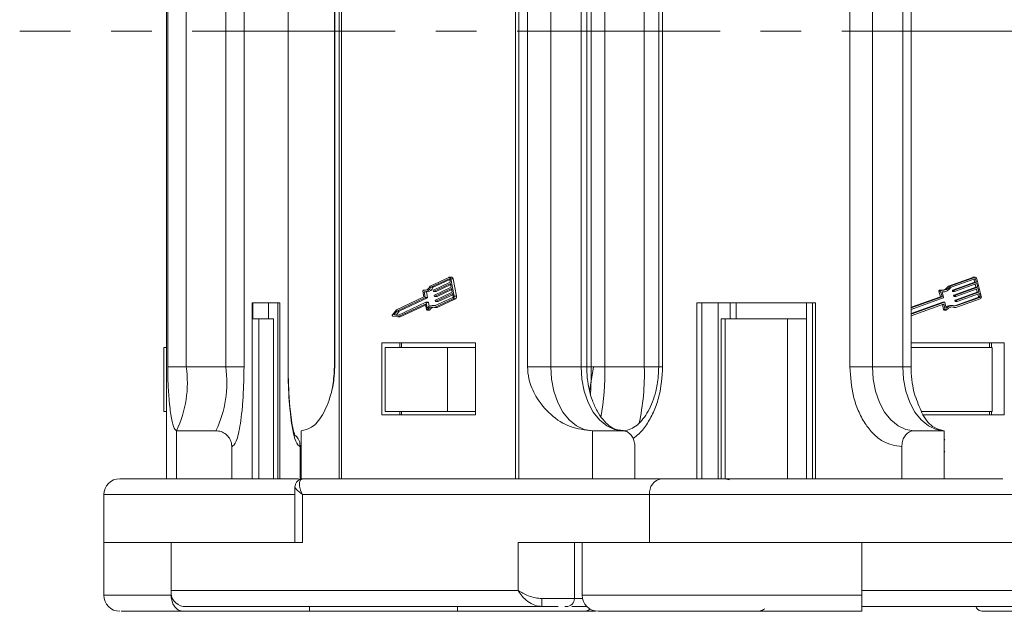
# Model space of a CAD drawing. Header units: millimetres. Extents: x 3144 to 4067, y -174 to 478.
# Tile 3 of 39: x 3441 to 3503, y -9 to 28. Entities that reach past the tile are written whole.
import ezdxf

# ---------------------------------------------------------------- set-up
doc = ezdxf.new("R2010")
doc.units = ezdxf.units.MM
doc.linetypes.add('CENTERX2', pattern=[20.32, 12.7, -2.54, 2.54, -2.54])

msp = doc.modelspace()

# ---------------------------------------------------------------- linework, layer by layer
at = {"color": 7, "linetype": 'Continuous', "lineweight": 15}
for p, q in [((3450.117, 55.1), (3450.117, 27.1)), ((3450.124, 27.1), (3450.124, 55.1)), ((3460.932, 55.1), (3460.932, 27.1)), ((3461.077, 27.1), (3461.077, 55.1)), ((3471.966, 55.1), (3471.966, 27.1)), ((3472.164, 27.1), (3472.164, 55.1)), ((3450.197, 48.1), (3450.197, 27.1)), ((3451.361, 27.1), (3451.361, 48.1)), ((3453.832, 48.1), (3453.832, 27.1)), ((3454.973, 27.1), (3454.973, 48.1)), ((3457.727, 48.1), (3457.727, 27.1)), ((3457.739, 27.1), (3457.739, 48.1)), ((3460.629, 48.1), (3460.629, 27.1)), ((3460.652, 27.1), (3460.652, 48.1)), ((3472.706, 48.1), (3472.706, 27.1)), ((3474.168, 27.1), (3474.168, 48.1)), ((3476.066, 48.1), (3476.066, 27.1)), ((3476.415, 27.1), (3476.415, 48.1)), ((3476.702, 48.1), (3476.702, 27.1)), ((3477.549, 27.1), (3477.549, 48.1)), ((3480.02, 48.1), (3480.02, 27.1)), ((3480.924, 48.1), (3480.924, 27.1)), ((3481.165, 27.1), (3481.165, 48.1)), ((3492.879, 48.1), (3492.879, 27.1)), ((3494.289, 27.1), (3494.289, 48.1)), ((3496.187, 48.1), (3496.187, 27.1)), ((3496.711, 27.1), (3496.711, 48.1)), ((3450.117, 27.1), (3450.117, -0.9)), ((3450.124, -0.9), (3450.124, 27.1)), ((3450.197, 27.1), (3450.197, 6.1)), ((3451.361, 6.1), (3451.361, 27.1)), ((3453.832, 27.1), (3453.832, 6.1)), ((3454.973, 6.1), (3454.973, 27.1)), ((3457.727, 27.1), (3457.727, 6.1)), ((3457.739, 6.1), (3457.739, 27.1)), ((3460.629, 27.1), (3460.629, 6.1)), ((3460.652, 6.1), (3460.652, 27.1)), ((3460.932, 27.1), (3460.932, -0.9)), ((3461.077, -0.9), (3461.077, 27.1)), ((3471.966, 27.1), (3471.966, -0.9)), ((3472.164, -0.9), (3472.164, 27.1)), ((3472.706, 27.1), (3472.706, 6.1)), ((3474.168, 6.1), (3474.168, 27.1)), ((3476.066, 27.1), (3476.066, 6.1)), ((3476.415, 6.1), (3476.415, 27.1)), ((3476.702, 27.1), (3476.702, 6.1)), ((3477.549, 6.1), (3477.549, 27.1)), ((3480.02, 27.1), (3480.02, 6.1)), ((3480.924, 27.1), (3480.924, 6.1)), ((3481.165, 6.1), (3481.165, 27.1)), ((3492.879, 27.1), (3492.879, 6.1)), ((3494.289, 6.1), (3494.289, 27.1)), ((3496.187, 27.1), (3496.187, 6.1)), ((3496.711, 6.1), (3496.711, 27.1)), ((3467.968, 11.707), (3467.816, 11.707)), ((3500.713, 11.707), (3500.608, 11.707)), ((3467.79, 11.701), (3466.63, 11.158)), ((3467.808, 11.611), (3466.666, 11.077)), ((3466.818, 11.077), (3467.85, 11.559)), ((3466.821, 10.904), (3467.881, 11.4)), ((3467.899, 11.31), (3466.839, 10.814)), ((3466.991, 10.814), (3467.912, 11.245)), ((3467.825, 11.611), (3467.808, 11.611)), ((3467.881, 11.4), (3467.846, 11.579)), ((3467.944, 11.085), (3467.899, 11.31)), ((3468.118, 10.528), (3467.904, 11.607)), ((3467.904, 11.607), (3468.056, 11.607)), ((3468.27, 10.528), (3468.056, 11.607)), ((3500.573, 11.701), (3499.058, 11.158)), ((3499.058, 11.158), (3499.163, 11.158)), ((3500.678, 11.701), (3499.163, 11.158)), ((3500.701, 11.611), (3499.21, 11.077)), ((3500.692, 11.4), (3499.308, 10.904)), ((3499.413, 10.904), (3500.798, 11.4)), ((3500.821, 11.31), (3499.437, 10.814)), ((3500.573, 11.701), (3500.678, 11.701)), ((3500.646, 11.579), (3500.692, 11.4)), ((3500.751, 11.579), (3500.646, 11.579)), ((3500.692, 11.4), (3500.798, 11.4)), ((3500.725, 11.275), (3500.774, 11.085)), ((3500.798, 11.4), (3500.751, 11.579)), ((3500.879, 11.085), (3500.821, 11.31)), ((3501.107, 10.528), (3500.828, 11.607)), ((3466.235, 10.482), (3464.505, 9.673)), ((3466.167, 10.83), (3466.235, 10.482)), ((3466.338, 10.891), (3466.196, 10.891)), ((3466.2, 10.89), (3466.336, 10.89)), ((3466.238, 10.79), (3466.307, 10.442)), ((3466.268, 10.788), (3466.42, 10.788)), ((3466.459, 10.442), (3466.391, 10.788)), ((3466.818, 11.077), (3466.666, 11.077)), ((3466.82, 10.829), (3466.811, 10.874)), ((3466.834, 10.813), (3466.986, 10.813)), ((3466.991, 10.814), (3466.839, 10.814)), ((3466.882, 10.515), (3466.873, 10.56)), ((3466.883, 10.589), (3467.944, 11.085)), ((3466.897, 10.498), (3467.049, 10.498)), ((3467.961, 10.995), (3466.901, 10.499)), ((3467.053, 10.499), (3466.901, 10.499)), ((3466.946, 10.275), (3468.006, 10.77)), ((3468.024, 10.681), (3466.964, 10.185)), ((3467.053, 10.499), (3467.974, 10.93)), ((3467.115, 10.185), (3468.037, 10.616)), ((3468.006, 10.77), (3467.961, 10.995)), ((3468.059, 10.501), (3468.024, 10.681)), ((3468.27, 10.528), (3468.118, 10.528)), ((3498.543, 10.482), (3496.711, 9.826)), ((3498.648, 10.482), (3496.711, 9.789)), ((3498.453, 10.83), (3498.543, 10.482)), ((3498.453, 10.83), (3498.558, 10.83)), ((3498.597, 10.891), (3498.491, 10.891)), ((3498.543, 10.482), (3498.648, 10.482)), ((3498.558, 10.83), (3498.648, 10.482)), ((3498.652, 10.79), (3498.742, 10.442)), ((3498.653, 10.788), (3498.691, 10.788)), ((3499.295, 10.874), (3499.306, 10.829)), ((3499.295, 10.874), (3499.4, 10.874)), ((3499.306, 10.829), (3499.412, 10.829)), ((3499.308, 10.904), (3499.413, 10.904)), ((3499.325, 10.813), (3499.431, 10.813)), ((3499.376, 10.56), (3499.388, 10.515)), ((3499.376, 10.56), (3499.481, 10.56)), ((3499.388, 10.515), (3499.493, 10.515)), ((3500.774, 11.085), (3499.389, 10.589)), ((3499.495, 10.589), (3499.389, 10.589)), ((3499.412, 10.829), (3499.4, 10.874)), ((3499.407, 10.498), (3499.512, 10.498)), ((3500.855, 10.77), (3499.471, 10.275)), ((3499.493, 10.515), (3499.481, 10.56)), ((3499.495, 10.589), (3500.879, 11.085)), ((3500.902, 10.995), (3499.518, 10.499)), ((3499.576, 10.275), (3500.961, 10.77)), ((3500.984, 10.681), (3499.599, 10.185)), ((3500.774, 11.085), (3500.879, 11.085)), ((3500.806, 10.961), (3500.855, 10.77)), ((3500.855, 10.77), (3500.961, 10.77)), ((3500.887, 10.646), (3500.925, 10.501)), ((3500.961, 10.77), (3500.902, 10.995)), ((3500.925, 10.501), (3501.03, 10.501)), ((3501.03, 10.501), (3500.984, 10.681)), ((3457.221, 10.1), (3455.479, 10.1)), ((3455.479, 10.1), (3455.479, -0.9)), ((3455.491, -0.9), (3455.491, 10.1)), ((3455.518, 10.1), (3455.518, 9.1)), ((3456.506, 10.1), (3456.506, 9.1)), ((3457.093, 10.1), (3457.093, -0.9)), ((3457.221, -0.9), (3457.221, 10.1)), ((3466.297, 10.413), (3464.535, 9.589)), ((3464.588, 9.319), (3466.35, 10.143)), ((3464.594, 9.224), (3466.31, 10.026)), ((3464.687, 9.589), (3466.449, 10.413)), ((3464.746, 9.224), (3466.337, 9.968)), ((3466.449, 10.413), (3466.297, 10.413)), ((3466.459, 10.442), (3466.307, 10.442)), ((3466.319, 10.026), (3466.31, 10.026)), ((3466.393, 9.685), (3466.329, 10.011)), ((3466.507, 10.144), (3466.355, 10.144)), ((3466.37, 10.128), (3466.438, 9.78)), ((3466.521, 10.128), (3466.37, 10.128)), ((3466.568, 9.891), (3466.521, 10.128)), ((3466.902, 9.941), (3466.75, 9.941)), ((3466.897, 9.908), (3468.039, 10.442)), ((3466.897, 9.81), (3468.057, 10.352)), ((3466.945, 10.2), (3466.936, 10.245)), ((3466.959, 10.184), (3467.111, 10.184)), ((3467.115, 10.185), (3466.964, 10.185)), ((3467.049, 9.81), (3468.209, 10.352)), ((3468.057, 10.352), (3468.209, 10.352)), ((3490.726, 10.1), (3483.317, 10.1)), ((3483.317, 10.1), (3483.317, -0.9)), ((3483.613, -0.9), (3483.613, 10.1)), ((3484.636, -0.9), (3484.636, 10.1)), ((3485.395, 9.1), (3485.395, 10.1)), ((3485.775, 9.1), (3485.775, 10.1)), ((3490.167, 10.1), (3490.167, -0.9)), ((3490.539, 10.1), (3490.539, -0.9)), ((3490.726, -0.9), (3490.726, 10.1)), ((3498.729, 10.413), (3496.711, 9.69)), ((3496.711, 9.396), (3498.799, 10.143)), ((3498.693, 10.143), (3496.711, 9.433)), ((3496.711, 9.297), (3498.745, 10.026)), ((3498.668, 9.998), (3498.749, 9.685)), ((3498.693, 10.143), (3498.799, 10.143)), ((3498.804, 10.144), (3498.699, 10.144)), ((3498.702, 10.011), (3498.77, 10.011)), ((3498.854, 9.685), (3498.77, 10.011)), ((3498.824, 10.128), (3498.913, 9.78)), ((3499.32, 9.941), (3499.215, 9.941)), ((3500.898, 10.442), (3499.455, 9.925)), ((3499.457, 10.245), (3499.469, 10.2)), ((3499.457, 10.245), (3499.563, 10.245)), ((3499.469, 10.2), (3499.574, 10.2)), ((3499.471, 10.275), (3499.576, 10.275)), ((3499.488, 10.184), (3499.593, 10.184)), ((3499.512, 9.81), (3501.027, 10.352)), ((3499.513, 9.908), (3501.004, 10.442)), ((3499.574, 10.2), (3499.563, 10.245)), ((3501.004, 10.442), (3500.898, 10.442)), ((3464.505, 9.673), (3464.261, 9.359)), ((3464.277, 9.276), (3464.594, 9.224)), ((3464.535, 9.589), (3464.355, 9.358)), ((3464.355, 9.358), (3464.588, 9.319)), ((3464.507, 9.358), (3464.355, 9.358)), ((3464.507, 9.358), (3464.687, 9.589)), ((3464.628, 9.338), (3464.507, 9.358)), ((3464.687, 9.589), (3464.535, 9.589)), ((3466.423, 9.652), (3466.574, 9.652)), ((3466.595, 9.664), (3466.443, 9.664)), ((3467.049, 9.81), (3466.897, 9.81)), ((3498.854, 9.685), (3498.749, 9.685)), ((3498.787, 9.652), (3498.893, 9.652)), ((3499.407, 9.81), (3499.512, 9.81)), ((3455.891, 9.1), (3455.491, 9.1)), ((3455.891, -0.9), (3455.891, 9.1)), ((3455.891, 9.1), (3456.809, 9.1)), ((3456.809, 9.1), (3456.809, -0.9)), ((3456.821, 9.1), (3456.809, 9.1)), ((3456.821, -0.9), (3456.821, 9.1)), ((3464.746, 9.224), (3464.594, 9.224)), ((3484.829, 9.1), (3484.829, -0.9)), ((3485.069, 9.1), (3484.829, 9.1)), ((3485.069, -0.9), (3485.069, 9.1)), ((3485.069, 9.1), (3488.974, 9.1)), ((3488.974, 9.1), (3488.974, -0.9)), ((3490.167, 9.1), (3488.974, 9.1)), ((3469.45, 7.6), (3463.593, 7.6)), ((3463.593, 7.6), (3463.593, 3.1)), ((3464.732, 7.6), (3464.732, 7.3)), ((3464.829, 7.6), (3464.829, 7.3)), ((3469.45, 3.1), (3469.45, 7.6)), ((3502.543, 7.6), (3496.711, 7.6)), ((3501.626, 7.3), (3501.626, 7.6)), ((3501.752, 7.3), (3501.752, 7.6)), ((3502.543, 3.1), (3502.543, 7.6)), ((3449.962, 3.3), (3449.962, 7.3)), ((3449.962, 7.3), (3450.117, 7.3)), ((3463.81, 7.3), (3463.81, 3.3)), ((3463.81, 7.3), (3467.714, 7.3)), ((3467.714, 3.3), (3467.714, 7.3)), ((3467.714, 7.3), (3469.45, 7.3)), ((3501.795, 7.3), (3496.711, 7.3)), ((3501.795, 3.3), (3501.795, 7.3)), ((3451.361, 6.1), (3450.197, 6.1)), ((3451.361, 6.1), (3453.832, 6.1)), ((3453.832, 6.1), (3454.973, 6.1)), ((3457.739, 6.1), (3457.727, 6.1)), ((3460.629, 6.1), (3460.652, 6.1)), ((3474.168, 6.1), (3472.706, 6.1)), ((3474.168, 6.1), (3476.066, 6.1)), ((3476.066, 6.1), (3476.415, 6.1)), ((3476.415, 6.1), (3476.702, 6.1)), ((3476.595, 4.583), (3476.841, 6.1)), ((3477.549, 6.1), (3476.702, 6.1)), ((3477.549, 6.1), (3480.02, 6.1)), ((3480.02, 6.1), (3480.937, 6.1)), ((3480.924, 6.1), (3481.165, 6.1)), ((3494.289, 6.1), (3492.879, 6.1)), ((3494.289, 6.1), (3496.187, 6.1)), ((3496.187, 6.1), (3496.711, 6.1)), ((3450.117, 3.3), (3449.962, 3.3)), ((3463.593, 3.1), (3469.45, 3.1)), ((3463.81, 3.3), (3467.714, 3.3)), ((3464.732, 3.3), (3464.732, 3.1)), ((3464.829, 3.1), (3464.829, 3.3)), ((3469.45, 3.3), (3467.714, 3.3)), ((3497.376, 3.3), (3501.795, 3.3)), ((3497.46, 3.1), (3502.543, 3.1)), ((3501.626, 3.3), (3501.626, 3.1)), ((3501.752, 3.1), (3501.752, 3.3)), ((3450.75, -0.9), (3450.75, 2.1)), ((3450.75, 2.1), (3453.22, 2.1)), ((3458.549, -0.9), (3458.549, 2.1)), ((3476.771, -0.9), (3476.771, 2.1)), ((3476.771, 2.1), (3478.669, 2.1)), ((3496.892, 2.1), (3498.79, 2.1)), ((3498.79, -0.9), (3498.79, 2.1)), ((3498.79, 1.567), (3498.824, 1.506)), ((3454.208, -0.9), (3454.208, 1.1)), ((3458.492, -0.9), (3458.492, 1.1)), ((3479.429, -0.9), (3479.429, 1.1)), ((3496.133, -0.9), (3496.133, 1.1)), ((3498.824, 0.812), (3498.79, 0.751)), ((3458.549, -0.9), (3458.672, -0.9)), ((3458.672, -0.9), (3458.561, -0.956)), ((3458.672, -0.9), (3481.11, -0.9)), ((3485.355, -0.968), (3485.052, -0.9)), ((3458.159, -1.398), (3458.159, -4.9)), ((3446.202, -1.9), (3446.202, -4.9)), ((3446.202, -1.9), (3458.159, -1.9)), ((3458.64, -1.9), (3480.35, -1.9)), ((3458.64, -4.9), (3458.64, -1.9)), ((3480.35, -1.9), (3480.35, -4.9)), ((3480.35, -1.9), (3504.277, -1.9)), ((3446.202, -4.9), (3446.202, -8.2)), ((3446.202, -4.9), (3450.415, -4.9)), ((3450.415, -7.9), (3450.415, -4.9)), ((3450.415, -4.9), (3458.64, -4.9)), ((3472.125, -4.9), (3472.125, -7.9)), ((3480.35, -4.9), (3472.125, -4.9)), ((3475.644, -8.4), (3475.644, -4.9)), ((3476.138, -4.9), (3476.138, -8.2)), ((3480.35, -4.9), (3493.638, -4.9)), ((3480.46, -4.9), (3493.638, -4.9)), ((3493.638, -7.9), (3493.638, -4.9)), ((3493.638, -4.9), (3506.277, -4.9)), ((3472.125, -7.9), (3450.415, -7.9)), ((3450.415, -8.2), (3450.415, -7.9)), ((3526.998, -7.9), (3493.638, -7.9)), ((3493.638, -8.2), (3493.638, -7.9)), ((3446.202, -8.2), (3450.415, -8.2)), ((3473.601, -8.4), (3475.644, -8.4)), ((3476.158, -8.4), (3475.644, -8.4)), ((3476.138, -8.2), (3493.638, -8.2)), ((3451.174, -8.9), (3473.612, -8.9)), ((3459.07, -9.2), (3451.174, -9.2)), ((3459.07, -8.9), (3459.07, -9.2)), ((3468.333, -9.2), (3459.07, -9.2)), ((3468.333, -9.2), (3468.333, -8.9)), ((3476.23, -9.2), (3468.333, -9.2)), ((3476.767, -9.2), (3476.336, -9.2)), ((3476.767, -9.2), (3476.767, -9.129)), ((3476.963, -9.2), (3476.767, -9.2)), ((3493.638, -8.9), (3528.116, -8.9)), ((3506.62, -9.2), (3501.14, -9.2))]:
    msp.add_line(p, q, dxfattribs=at)
at = {"color": 1, "linetype": 'CENTERX2', "lineweight": 13}
msp.add_line((3952.119, 27.1), (3440.938, 27.1), dxfattribs=at)
at = {"color": 7, "linetype": 'Continuous', "lineweight": 15, "flags": 128}
for points in [[(3467.79, 11.701), (3467.807, 11.706), (3467.825, 11.706), (3467.843, 11.701), (3467.86, 11.69), (3467.875, 11.675), (3467.887, 11.655), (3467.897, 11.632), (3467.904, 11.607)], [(3468.056, 11.607), (3468.049, 11.632), (3468.039, 11.655), (3468.026, 11.675), (3468.011, 11.69), (3467.995, 11.701), (3467.977, 11.706), (3467.968, 11.707)], [(3500.608, 11.707), (3500.596, 11.706), (3500.573, 11.701)], [(3467.846, 11.579), (3467.843, 11.588), (3467.84, 11.596), (3467.836, 11.602), (3467.831, 11.607), (3467.825, 11.611), (3467.819, 11.612), (3467.813, 11.612), (3467.808, 11.611)], [(3500.646, 11.579), (3500.643, 11.588), (3500.642, 11.589)], [(3466.167, 10.83), (3466.165, 10.842), (3466.166, 10.854), (3466.168, 10.865), (3466.173, 10.875), (3466.178, 10.882), (3466.185, 10.888), (3466.193, 10.891), (3466.2, 10.89)], [(3466.839, 10.814), (3466.836, 10.813), (3466.833, 10.813), (3466.83, 10.814), (3466.827, 10.816), (3466.825, 10.818), (3466.823, 10.821), (3466.821, 10.825), (3466.82, 10.829)], [(3466.901, 10.499), (3466.898, 10.498), (3466.895, 10.498), (3466.892, 10.499), (3466.89, 10.501), (3466.887, 10.504), (3466.885, 10.507), (3466.883, 10.511), (3466.882, 10.515)], [(3466.986, 10.813), (3466.988, 10.813), (3466.991, 10.814)], [(3467.049, 10.498), (3467.05, 10.498), (3467.053, 10.499)], [(3466.329, 10.011), (3466.328, 10.015), (3466.326, 10.019), (3466.324, 10.022), (3466.321, 10.024), (3466.319, 10.026), (3466.316, 10.027), (3466.313, 10.027), (3466.31, 10.026)], [(3466.35, 10.143), (3466.353, 10.144), (3466.356, 10.144), (3466.359, 10.143), (3466.362, 10.142), (3466.365, 10.139), (3466.367, 10.136), (3466.368, 10.132), (3466.37, 10.128)], [(3466.521, 10.128), (3466.52, 10.132), (3466.519, 10.136), (3466.516, 10.139), (3466.514, 10.142), (3466.511, 10.143), (3466.508, 10.144), (3466.507, 10.144)], [(3466.958, 9.937), (3466.93, 9.94), (3466.902, 9.941)], [(3466.964, 10.185), (3466.961, 10.184), (3466.958, 10.184), (3466.955, 10.185), (3466.952, 10.186), (3466.949, 10.189), (3466.947, 10.192), (3466.946, 10.196), (3466.945, 10.2)], [(3467.111, 10.184), (3467.112, 10.184), (3467.115, 10.185)], [(3498.699, 10.144), (3498.697, 10.144), (3498.693, 10.143)], [(3464.277, 9.276), (3464.269, 9.279), (3464.261, 9.286), (3464.255, 9.296), (3464.251, 9.309), (3464.25, 9.322), (3464.251, 9.336), (3464.255, 9.348), (3464.261, 9.359)], [(3466.443, 9.664), (3466.437, 9.658), (3466.43, 9.653), (3466.422, 9.652), (3466.414, 9.654), (3466.407, 9.658), (3466.401, 9.665), (3466.396, 9.675), (3466.393, 9.685)], [(3499.267, 9.845), (3499.33, 9.834), (3499.407, 9.81)], [(3476.771, 2.1), (3476.263, 2.177), (3475.775, 2.404), (3475.325, 2.774), (3474.93, 3.271), (3474.607, 3.878), (3474.366, 4.569), (3474.218, 5.319), (3474.168, 6.1)], [(3476.066, 6.1), (3476.116, 5.319), (3476.264, 4.569), (3476.505, 3.878), (3476.829, 3.271), (3477.223, 2.774), (3477.673, 2.404), (3478.161, 2.177), (3478.669, 2.1)], [(3496.892, 2.1), (3496.384, 2.177), (3495.896, 2.404), (3495.446, 2.774), (3495.051, 3.271), (3494.727, 3.878), (3494.487, 4.569), (3494.339, 5.319), (3494.289, 6.1)], [(3496.187, 6.1), (3496.237, 5.319), (3496.385, 4.569), (3496.626, 3.878), (3496.949, 3.271), (3497.344, 2.774), (3497.794, 2.404), (3498.282, 2.177), (3498.79, 2.1)]]:
    msp.add_lwpolyline(points, dxfattribs=at)
at = {"color": 7, "linetype": 'Continuous', "lineweight": 15}
for centre, radius, start, end in [((3466.25, 11.29), 0.402, 262.96934, 340.90689), ((3498.684, 11.44), 0.556, 261.55059, 329.48172), ((3498.569, 11.451), 0.57, 276.98085, 329.07442), ((3500.711, 11.587), 0.118, 9.59606, 106.18965), ((3500.712, 11.573), 0.0394, 9.59606, 106.18965), ((3466.237, 11.254), 0.465, 270.2215, 337.50574), ((3466.381, 11.26), 0.473, 274.68263, 337.16718), ((3466.837, 10.882), 0.027, 125.80122, 195.92036), ((3466.899, 10.567), 0.027, 125.80122, 195.92036), ((3468.007, 10.486), 0.054, 305.80122, 15.92036), ((3467.962, 10.484), 0.162, 305.80122, 15.92036), ((3468.114, 10.484), 0.162, 305.80122, 15.92036), ((3498.496, 10.845), 0.0457, 96.16409, 199.43909), ((3498.6, 10.846), 0.0448, 87.32658, 200.09168), ((3498.679, 11.423), 0.634, 267.54167, 326.84948), ((3499.318, 10.882), 0.0243, 114.24754, 196.98911), ((3499.326, 10.833), 0.0203, 190.39015, 267.44797), ((3499.399, 10.567), 0.0243, 114.24754, 196.98911), ((3499.408, 10.519), 0.0203, 190.39015, 267.44797), ((3499.423, 10.882), 0.0243, 114.24754, 196.98911), ((3499.431, 10.833), 0.0197, 189.59606, 286.18965), ((3499.505, 10.567), 0.0243, 114.24754, 196.98911), ((3499.512, 10.518), 0.0197, 189.59606, 286.18965), ((3500.878, 10.487), 0.0487, 294.24754, 16.98911), ((3500.984, 10.487), 0.0487, 294.24754, 16.98911), ((3500.967, 10.485), 0.146, 294.24754, 16.98911), ((3466.281, 10.435), 0.027, 305.80122, 15.92036), ((3466.748, 9.556), 0.382, 67.02819, 144.0838), ((3466.433, 10.435), 0.027, 305.80122, 15.92036), ((3466.962, 10.253), 0.027, 125.80122, 195.92036), ((3498.719, 10.435), 0.0243, 294.24754, 16.98911), ((3498.751, 10.007), 0.0197, 9.59606, 106.18965), ((3498.804, 10.125), 0.0197, 9.59606, 106.18965), ((3499.218, 9.345), 0.596, 90.31406, 122.66286), ((3499.319, 9.345), 0.595, 71.05058, 133.01527), ((3499.481, 10.252), 0.0243, 114.24754, 196.98911), ((3499.489, 10.204), 0.0203, 190.39015, 267.44797), ((3499.586, 10.252), 0.0243, 114.24754, 196.98911), ((3499.594, 10.204), 0.0197, 189.59606, 286.18965), ((3466.748, 9.495), 0.348, 64.63104, 150.9013), ((3466.573, 9.678), 0.0259, 273.24537, 328.40451), ((3466.942, 9.442), 0.412, 106.42018, 147.3586), ((3498.789, 9.693), 0.0409, 190.62247, 267.21565), ((3498.892, 9.691), 0.0381, 188.09507, 316.19026), ((3499.319, 9.316), 0.53, 68.67189, 138.89801), ((3444.366, 5.123), 7.063, 334.65668, 7.94731), ((3446.837, 5.123), 7.063, 334.65668, 7.94731), ((3459.883, 5.836), 17.668, 350.52979, 0.85425), ((3465.876, 5.632), 14.152, 347.31576, 1.89559), ((3447.202, -1.9), 1, 90, 180), ((3458.672, -1.394), 0.494, 90.06943, 143.10621), ((3481.249, -1.794), 0.905, 98.8643, 186.71898), ((3451.313, -8.006), 0.905, 173.28102, 261.1357), ((3447.202, -8.2), 1, 180, 270), ((3479.527, -8.525), 5.927, 178.79211, 183.62798), ((3475.144, -8.4), 0.5, 270, 0), ((3477.138, -8.2), 1, 180, 270)]:
    msp.add_arc(centre, radius, start, end, dxfattribs=at)
for points, knots in [([(3450.197, 6.1), (3450.2, 5.847), (3450.207, 5.19), (3450.273, 4.108), (3450.393, 3.043), (3450.561, 2.253), (3450.686, 2.152), (3450.75, 2.1)], [0, 0, 0, 0, 0.109672, 0.284648, 0.519248, 0.75632, 1, 1, 1, 1]), ([(3454.208, 1.1), (3454.305, 1.167), (3454.453, 1.269), (3454.631, 1.893), (3454.753, 2.538), (3454.852, 3.339), (3454.947, 4.503), (3454.963, 5.471), (3454.973, 6.1)], [0, 0, 0, 0, 0.239457, 0.368361, 0.5, 0.631639, 0.760543, 1, 1, 1, 1]), ([(3457.727, 6.1), (3457.737, 5.471), (3457.753, 4.503), (3457.848, 3.339), (3457.947, 2.538), (3458.07, 1.893), (3458.248, 1.269), (3458.396, 1.167), (3458.492, 1.1)], [0, 0, 0, 0, 0.239457, 0.368361, 0.5, 0.631639, 0.760543, 1, 1, 1, 1]), ([(3458.163, 1.786), (3458.165, 1.784), (3458.17, 1.776), (3458.09, 1.984), (3457.995, 2.414), (3457.897, 3.068), (3457.829, 3.746), (3457.783, 4.412), (3457.747, 5.178), (3457.742, 5.758), (3457.739, 6.1)], [0, 0, 0, 0, 0.044458, 0.15259, 0.315242, 0.473456, 0.60936, 0.716575, 0.833189, 1, 1, 1, 1]), ([(3458.549, 2.1), (3458.766, 2.142), (3459.24, 2.234), (3459.907, 3.02), (3460.375, 4.145), (3460.616, 5.237), (3460.642, 5.847), (3460.652, 6.1)], [0, 0, 0, 0, 0.219162, 0.479166, 0.735489, 0.890617, 1, 1, 1, 1]), ([(3460.629, 6.1), (3460.609, 5.707), (3460.582, 5.162), (3460.454, 4.531), (3460.376, 4.296), (3460.341, 4.192)], [0, 0, 0, 0, 0.589374, 0.818507, 1, 1, 1, 1]), ([(3472.706, 6.1), (3472.727, 5.847), (3472.78, 5.19), (3473.267, 4.108), (3474.145, 3.043), (3475.384, 2.253), (3476.305, 2.152), (3476.771, 2.1)], [0, 0, 0, 0, 0.109672, 0.284648, 0.519248, 0.75632, 1, 1, 1, 1]), ([(3478.653, 2.122), (3478.522, 2.127), (3478.262, 2.137), (3477.837, 2.383), (3477.424, 2.779), (3477.057, 3.321), (3476.782, 3.924), (3476.59, 4.557), (3476.448, 5.262), (3476.428, 5.792), (3476.415, 6.1)], [0, 0, 0, 0, 0.144271, 0.284649, 0.416683, 0.540674, 0.666471, 0.760775, 0.861452, 1, 1, 1, 1]), ([(3476.702, 6.1), (3476.697, 5.679), (3476.689, 5.096), (3476.665, 4.528), (3476.654, 4.381), (3476.654, 4.379)], [0, 0, 0, 0, 0.720615, 0.996206, 1, 1, 1, 1]), ([(3480.924, 6.1), (3480.907, 5.724), (3480.882, 5.197), (3480.725, 4.469), (3480.547, 3.896), (3480.271, 3.307), (3479.937, 2.811), (3479.559, 2.427), (3479.157, 2.191), (3478.872, 2.083), (3478.704, 2.113), (3478.669, 2.12)], [0, 0, 0, 0, 0.168092, 0.236124, 0.346663, 0.45807, 0.574587, 0.694526, 0.82055, 0.962244, 1, 1, 1, 1]), ([(3479.317, 1.617), (3479.444, 1.71), (3479.774, 1.951), (3480.227, 2.544), (3480.649, 3.338), (3481.054, 4.504), (3481.121, 5.471), (3481.165, 6.1)], [0, 0, 0, 0, 0.11586, 0.300123, 0.484386, 0.664819, 1, 1, 1, 1]), ([(3492.879, 6.1), (3492.922, 5.471), (3492.989, 4.503), (3493.395, 3.339), (3493.815, 2.538), (3494.336, 1.893), (3495.094, 1.269), (3495.723, 1.167), (3496.133, 1.1)], [0, 0, 0, 0, 0.239457, 0.368361, 0.5, 0.631639, 0.760543, 1, 1, 1, 1]), ([(3496.989, 4.206), (3496.975, 4.246), (3496.898, 4.464), (3496.797, 4.964), (3496.72, 5.563), (3496.713, 5.964), (3496.711, 6.1)], [0, 0, 0, 0, 0.071474, 0.392589, 0.794335, 1, 1, 1, 1]), ([(3498.79, 2.1), (3498.574, 2.144), (3498.102, 2.239), (3497.452, 2.959), (3497.144, 3.815), (3497.002, 4.209)], [0, 0, 0, 0, 0.312694, 0.68366, 1, 1, 1, 1]), ([(3453.22, 2.1), (3453.331, 2.089), (3453.553, 2.067), (3453.85, 1.894), (3454.073, 1.641), (3454.191, 1.359), (3454.204, 1.174), (3454.208, 1.1)], [0, 0, 0, 0, 0.214694, 0.429388, 0.644082, 0.858775, 1, 1, 1, 1]), ([(3478.669, 2.1), (3478.755, 2.089), (3478.925, 2.067), (3479.153, 1.894), (3479.325, 1.641), (3479.416, 1.359), (3479.425, 1.174), (3479.429, 1.1)], [0, 0, 0, 0, 0.214694, 0.429388, 0.644082, 0.858775, 1, 1, 1, 1]), ([(3496.133, 1.1), (3496.141, 1.212), (3496.158, 1.437), (3496.289, 1.737), (3496.481, 1.963), (3496.695, 2.083), (3496.836, 2.095), (3496.892, 2.1)], [0, 0, 0, 0, 0.214694, 0.429388, 0.644082, 0.858775, 1, 1, 1, 1]), ([(3458.492, 1.1), (3458.48, 1.211), (3458.457, 1.435), (3458.324, 1.695), (3458.195, 1.801), (3458.151, 1.836)], [0, 0, 0, 0, 0.4, 0.8, 1, 1, 1, 1]), ([(3447.239, -0.9), (3447.227, -0.9), (3447.138, -0.9), (3447.552, -0.9), (3448.567, -0.9), (3450.296, -0.9), (3452.568, -0.9), (3455.272, -0.9), (3457.259, -0.9), (3458.334, -0.9), (3458.374, -0.9)], [0, 0, 0, 0, 0.023639, 0.179863, 0.342582, 0.508753, 0.674925, 0.837644, 0.993867, 1, 1, 1, 1]), ([(3458.567, -0.93), (3458.51, -0.948), (3458.395, -0.985), (3458.261, -1.111), (3458.176, -1.266), (3458.165, -1.379), (3458.16, -1.433)], [0, 0, 0, 0, 0.256261, 0.518044, 0.770035, 1, 1, 1, 1]), ([(3458.561, -0.956), (3458.544, -0.962), (3458.465, -0.994), (3458.425, -1.208), (3458.462, -1.531), (3458.581, -1.777), (3458.64, -1.9)], [0, 0, 0, 0, 0.0843084, 0.3998758, 0.6991885, 1, 1, 1, 1]), ([(3481.11, -0.9), (3481.805, -0.9), (3483.238, -0.9), (3485.936, -0.9), (3489.017, -0.9), (3492.362, -0.9), (3495.766, -0.9), (3498.985, -0.9), (3501.241, -0.9), (3502.282, -0.9), (3502.463, -0.9)], [0, 0, 0, 0, 0.1281295, 0.2639339, 0.4053842, 0.5498363, 0.6942884, 0.8357387, 0.9715431, 1, 1, 1, 1]), ([(3458.167, -1.429), (3458.165, -1.433), (3458.154, -1.451), (3458.257, -1.608), (3458.49, -1.786), (3458.64, -1.9)], [0, 0, 0, 0, 0.089248, 0.412713, 1, 1, 1, 1]), ([(3472.125, -7.9), (3472.324, -8.017), (3472.632, -8.197), (3473.175, -8.369), (3473.468, -8.39), (3473.601, -8.4)], [0, 0, 0, 0, 0.4984129, 0.772928, 1, 1, 1, 1]), ([(3473.612, -8.9), (3473.465, -8.883), (3473.153, -8.848), (3472.724, -8.598), (3472.361, -8.268), (3472.204, -8.023), (3472.125, -7.9)], [0, 0, 0, 0, 0.234359, 0.498216, 0.748481, 1, 1, 1, 1]), ([(3451.174, -9.2), (3451.089, -9.189), (3450.918, -9.167), (3450.69, -8.995), (3450.519, -8.741), (3450.428, -8.46), (3450.418, -8.274), (3450.415, -8.2)], [0, 0, 0, 0, 0.2146939, 0.4293877, 0.6440816, 0.8587754, 1, 1, 1, 1]), ([(3493.638, -9.2), (3493.638, -9.189), (3493.638, -9.167), (3493.638, -8.995), (3493.638, -8.741), (3493.638, -8.46), (3493.638, -8.274), (3493.638, -8.2)], [0, 0, 0, 0, 0.214694, 0.429388, 0.644082, 0.858775, 1, 1, 1, 1]), ([(3447.284, -9.2), (3447.278, -9.2), (3447.263, -9.2), (3448.007, -9.2), (3449.29, -9.2), (3450.558, -9.2), (3451.174, -9.2)], [0, 0, 0, 0, 0.18288, 0.467997, 0.741734, 1, 1, 1, 1]), ([(3475.04, -8.9), (3475.069, -8.9), (3475.137, -8.9), (3475.141, -8.9), (3475.143, -8.9)], [0, 0, 0, 0, 0.424988, 1, 1, 1, 1]), ([(3475.493, -8.9), (3475.586, -8.9), (3475.772, -8.9), (3476.215, -8.9), (3476.436, -8.9)], [0, 0, 0, 0, 0.502622, 1, 1, 1, 1]), ([(3476.637, -9.043), (3476.635, -9.044), (3476.571, -9.121), (3476.425, -9.179), (3476.285, -9.194), (3476.23, -9.2)], [0, 0, 0, 0, 0.014433, 0.608938, 1, 1, 1, 1]), ([(3477.138, -9.2), (3477.191, -9.2), (3477.301, -9.2), (3478.219, -9.2), (3479.742, -9.2), (3481.888, -9.2), (3484.526, -9.2), (3487.483, -9.2), (3490.558, -9.2), (3492.631, -9.2), (3493.638, -9.2)], [0, 0, 0, 0, 0.116516, 0.240011, 0.368641, 0.5, 0.631359, 0.759989, 0.883484, 1, 1, 1, 1]), ([(3487.557, -9.053), (3487.461, -9.103), (3487.299, -9.186), (3487.118, -9.196), (3487.045, -9.2)], [0, 0, 0, 0, 0.593417, 1, 1, 1, 1]), ([(3501.14, -9.2), (3501.081, -9.188), (3500.964, -9.164), (3500.835, -9.042), (3500.785, -8.928), (3500.772, -8.9)], [0, 0, 0, 0, 0.430579, 0.861157, 1, 1, 1, 1])]:
    msp.add_open_spline(points, degree=3, knots=knots, dxfattribs=at)
msp.add_open_spline([(3473.612, -8.9), (3473.796, -8.9), (3474.166, -8.9), (3474.468, -8.9), (3474.62, -8.9)], degree=3, dxfattribs=at)

doc.saveas('drawing.dxf')
